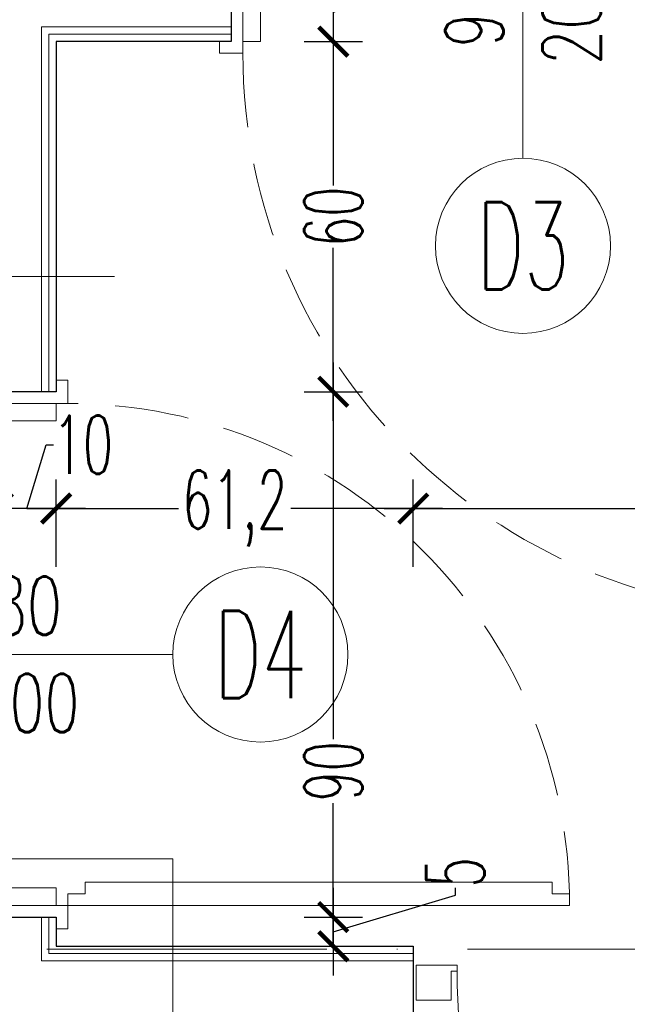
# Model space of a CAD drawing. Header units: millimetres. Extents: x -2074 to 12588, y -3630 to 101167.
# Tile 135 of 256: x 2801 to 2905, y 1347 to 1516. Entities that reach past the tile are written whole.
import ezdxf
from ezdxf.enums import TextEntityAlignment as Align

# ---------------------------------------------------------------- set-up
doc = ezdxf.new("R2010")
doc.units = ezdxf.units.MM
doc.linetypes.add('ACAD_ISO10W100', pattern=[18, 12, -3, 0, -3])
doc.linetypes.add('DASHED', pattern=[19.05, 12.7, -6.35])
for name, color, linetype, lineweight in [('SelinAr_BUD_drzwi okna', 7, 'Continuous', 18), ('SelinAr_BUD_drzwi okna znaczniki', 7, 'Continuous', 18), ('SelinAr_BUD_opisy ścian', 7, 'Continuous', 20), ('SelinAr_BUD_osie', 8, 'ACAD_ISO10W100', 18), ('SelinAr_BUD_wymiary', 7, 'Continuous', 18), ('SelinAr_BUD_ściany', 7, 'Continuous', 25), ('SelinAr_BUD_ściany struktura', 8, 'Continuous', 9)]:
    doc.layers.add(name, color=color, linetype=linetype, lineweight=lineweight)
doc.styles.add('JACEK_07', font='SIMPLEX.SHX', dxfattribs={"width": 0.7})
doc.styles.add('style1', font='romans.shx', dxfattribs={"width": 0.6})
doc.dimstyles.new('ISO-25 Ania', dxfattribs={"dimtxt": 10, "dimasz": 5, "dimexe": 5, "dimexo": 0.625, "dimtad": 0, "dimrnd": 0.01, "dimtxsty": 'style1', "dimblk": 'ARCHTICK', "dimcen": 5, "dimdle": 5, "dimadec": 0, "dimazin": 0, "dimtfac": 1, "dimtmove": 0, "dimatfit": 3, "dimldrblk": 'ARCHTICK', "dimfxl": 0, "dimarcsym": 0})

# ---------------------------------------------------------------- blocks, each defined once
blk = doc.blocks.new('rtreter')
at = {"layer": 'SelinAr_BUD_drzwi okna znaczniki', "ltscale": 0.2}
blk.add_circle((8567.71, 110402.64), 15, dxfattribs=at)
at = {"layer": 'SelinAr_BUD_drzwi okna znaczniki', "ltscale": 0.2, "style": 'style1', "width": 0.6}
blk.add_text('D3', height=15, dxfattribs=at).set_placement((8567.71, 110402.64), align=Align.MIDDLE_CENTER)
blk = doc.blocks.new('sdfsdfsdf')
at = {"layer": 'SelinAr_BUD_drzwi okna znaczniki', "ltscale": 0.2}
blk.add_circle((8447.21, 110492.14), 15, dxfattribs=at)
at = {"layer": 'SelinAr_BUD_drzwi okna znaczniki', "ltscale": 0.2, "style": 'style1', "width": 0.6}
blk.add_text('D4', height=15, dxfattribs=at).set_placement((8447.21, 110492.14), align=Align.MIDDLE_CENTER)
blk = doc.blocks.new('*U319')
for points in [[(-2, 5), (0, 5), (0, -5), (-2, -5), (-2, -7), (2, -7), (2, -5), (2, 7), (-2, 7), (-2, 5)], [(102, 5), (100, 5), (100, -5), (102, -5), (102, -7), (98, -7), (98, -5), (98, 7), (102, 7), (102, 5)], [(2, -5), (5, -5), (5, 5), (2, 5)], [(98, -5), (95, -5), (95, 5), (98, 5)]]:
    blk.add_lwpolyline(points)
blk.add_lwpolyline([(96, -7), (96, -10), (94, -10), (94, -100), (96, -100), (96, -103), (98, -103), (98, -7)], close=True)
at = {"linetype": 'DASHED'}
blk.add_arc((98, -7), 96, 180, 270, dxfattribs=at)
at = {"layer": 'SelinAr_BUD_drzwi okna znaczniki'}
blk.add_lwpolyline([(50, 25), (50, -25)], dxfattribs=at)
at = {"layer": 'SelinAr_BUD_drzwi okna znaczniki', "insert": (50, 0), "char_height": 10, "width": 10, "attachment_point": 5, "rotation": 90, "style": 'JACEK_07'}
blk.add_mtext('90\\P200', dxfattribs=at)
blk = doc.blocks.new('*U399')
blk.add_lwpolyline([(86, 7), (86, 10), (84, 10), (84, 90), (86, 90), (86, 93), (88, 93), (88, 7)], close=True)
for points in [[(-2, -5), (0, -5), (0, 5), (-2, 5), (-2, 7), (2, 7), (2, 5), (2, -7), (-2, -7), (-2, -5)], [(92, -5), (90, -5), (90, 5), (92, 5), (92, 7), (88, 7), (88, 5), (88, -7), (92, -7), (92, -5)], [(2, 5), (5, 5), (5, -5), (2, -5)], [(88, 5), (85, 5), (85, -5), (88, -5)]]:
    blk.add_lwpolyline(points)
at = {"linetype": 'DASHED'}
blk.add_arc((88, 7), 86, 90, 180, dxfattribs=at)
at = {"layer": 'SelinAr_BUD_drzwi okna znaczniki'}
blk.add_lwpolyline([(45, 25), (45, -25)], dxfattribs=at)
at = {"layer": 'SelinAr_BUD_drzwi okna znaczniki', "insert": (45, 0), "char_height": 10, "width": 10, "attachment_point": 5, "rotation": 90, "style": 'JACEK_07'}
blk.add_mtext('80\\P200', dxfattribs=at)
blk = doc.blocks.new('*U324')
for p, q in [((0.5, 3), (0.5, -3)), ((7.5, 3), (0.5, 3)), ((6.5, -3), (6.5, 2)), ((6.5, 2), (7.5, 2)), ((7.5, 2), (7.5, 3)), ((103.5, 2), (103.5, 3)), ((103.5, 3), (110.5, 3)), ((103.5, 2), (104.5, 2)), ((104.5, 2), (104.5, -3)), ((110.5, 3), (110.5, -3)), ((102.5, -1), (102.5, -2)), ((103.5, -1), (102.5, -1)), ((103.5, -93), (103.5, -1)), ((0.5, -3), (6.5, -3)), ((102.5, -2), (97.5, -2)), ((97.5, -2), (97.5, -92)), ((110.5, -3), (104.5, -3)), ((102.5, -92), (97.5, -92)), ((102.5, -93), (102.5, -92)), ((103.5, -93), (102.5, -93))]:
    blk.add_line(p, q)
at = {"linetype": 'DASHED'}
blk.add_arc((102.5, 2), 95, 180, 270, dxfattribs=at)
for p in [(0, 3), (111, 3), (0, 0), (111, 0), (0, -3), (111, -3)]:
    blk.add_point(p)
at = {"layer": 'SelinAr_BUD_drzwi okna znaczniki'}
blk.add_line((55.5, -22.01), (55.5, 22.01), dxfattribs=at)
at = {"layer": 'SelinAr_BUD_drzwi okna znaczniki', "style": 'JACEK_07', "width": 0.7}
for s, p in [('200', (68.75, -8.88)), ('90', (52.09, -6.33))]:
    blk.add_text(s, height=10, rotation=90, dxfattribs=at).set_placement(p)
blk = doc.blocks.new('*U624')
at = {"ltscale": 4}
blk.add_line((-50, 0), (1785.4, 0), dxfattribs=at)
blk = doc.blocks.new('_ArchTick')
at = {"color": 0, "linetype": 'ByBlock', "const_width": 0.15}
blk.add_lwpolyline([(-0.5, -0.5), (0.5, 0.5)], dxfattribs=at)
blk = doc.blocks.new('*D746')
at = {"layer": 'Defpoints', "color": 0}
for p in [(2868.36, 1432.24), (2868.36, 1357.24), (2979.36, 1357.24)]:
    blk.add_point(p, dxfattribs=at)
at = {"layer": 'SelinAr_BUD_wymiary', "color": 0, "lineweight": -2}
for p, q in [((2868.36, 1422.24), (2868.36, 1437.24)), ((2979.36, 1422.24), (2979.36, 1437.24)), ((2863.36, 1432.24), (2916.8, 1432.24)), ((2984.36, 1432.24), (2930.91, 1432.24))]:
    blk.add_line(p, q, dxfattribs=at)
at = {"layer": 'SelinAr_BUD_wymiary', "color": 0, "lineweight": -2, "xscale": 5, "yscale": 5, "zscale": 5, "rotation": 180}
blk.add_blockref('_ArchTick', (2868.36, 1432.24), dxfattribs=at)
at = {"layer": 'SelinAr_BUD_wymiary', "color": 0, "lineweight": -2, "xscale": 5, "yscale": 5, "zscale": 5}
blk.add_blockref('_ArchTick', (2979.36, 1432.24), dxfattribs=at)
at = {"layer": 'SelinAr_BUD_wymiary', "color": 0, "insert": (2923.86, 1432.24), "char_height": 10, "attachment_point": 5, "style": 'style1'}
blk.add_mtext('111', dxfattribs=at)
blk = doc.blocks.new('*D747')
at = {"layer": 'Defpoints', "color": 0}
for p in [(2807.16, 1432.24), (2807.16, 1357.24), (2868.36, 1357.24)]:
    blk.add_point(p, dxfattribs=at)
at = {"layer": 'SelinAr_BUD_wymiary', "color": 0, "lineweight": -2}
for p, q in [((2807.16, 1422.24), (2807.16, 1437.24)), ((2868.36, 1422.24), (2868.36, 1437.24)), ((2802.16, 1432.24), (2828.13, 1432.24)), ((2873.36, 1432.24), (2847.38, 1432.24))]:
    blk.add_line(p, q, dxfattribs=at)
at = {"layer": 'SelinAr_BUD_wymiary', "color": 0, "lineweight": -2, "xscale": 5, "yscale": 5, "zscale": 5, "rotation": 180}
blk.add_blockref('_ArchTick', (2807.16, 1432.24), dxfattribs=at)
at = {"layer": 'SelinAr_BUD_wymiary', "color": 0, "lineweight": -2, "xscale": 5, "yscale": 5, "zscale": 5}
blk.add_blockref('_ArchTick', (2868.36, 1432.24), dxfattribs=at)
at = {"layer": 'SelinAr_BUD_wymiary', "color": 0, "insert": (2837.76, 1432.24), "char_height": 10, "attachment_point": 5, "style": 'style1'}
blk.add_mtext('61,2', dxfattribs=at)
blk = doc.blocks.new('*D748')
at = {"layer": 'Defpoints', "color": 0}
for p in [(2797.16, 1432.24), (2797.16, 1357.24), (2807.16, 1357.24)]:
    blk.add_point(p, dxfattribs=at)
at = {"layer": 'SelinAr_BUD_wymiary', "color": 0, "lineweight": -2}
for p, q in [((2802.16, 1432.24), (2805.44, 1443.18)), ((2805.44, 1443.18), (2806.69, 1443.18)), ((2797.16, 1422.24), (2797.16, 1437.24)), ((2807.16, 1422.24), (2807.16, 1437.24)), ((2812.16, 1432.24), (2792.16, 1432.24))]:
    blk.add_line(p, q, dxfattribs=at)
at = {"layer": 'SelinAr_BUD_wymiary', "color": 0, "lineweight": -2, "xscale": 5, "yscale": 5, "zscale": 5, "rotation": 180}
blk.add_blockref('_ArchTick', (2797.16, 1432.24), dxfattribs=at)
at = {"layer": 'SelinAr_BUD_wymiary', "color": 0, "lineweight": -2, "xscale": 5, "yscale": 5, "zscale": 5}
blk.add_blockref('_ArchTick', (2807.16, 1432.24), dxfattribs=at)
at = {"layer": 'SelinAr_BUD_wymiary', "color": 0, "insert": (2811.74, 1443.18), "char_height": 10, "attachment_point": 5, "style": 'style1'}
blk.add_mtext('10', dxfattribs=at)
blk = doc.blocks.new('*D749')
at = {"layer": 'Defpoints', "color": 0}
for p in [(2567.16, 1432.24), (2567.16, 1357.24), (2797.16, 1357.24)]:
    blk.add_point(p, dxfattribs=at)
at = {"layer": 'SelinAr_BUD_wymiary', "color": 0, "lineweight": -2}
for p, q in [((2567.16, 1422.24), (2567.16, 1437.24)), ((2797.16, 1422.24), (2797.16, 1437.24)), ((2562.16, 1432.24), (2673.82, 1432.24)), ((2802.16, 1432.24), (2690.5, 1432.24))]:
    blk.add_line(p, q, dxfattribs=at)
at = {"layer": 'SelinAr_BUD_wymiary', "color": 0, "lineweight": -2, "xscale": 5, "yscale": 5, "zscale": 5, "rotation": 180}
blk.add_blockref('_ArchTick', (2567.16, 1432.24), dxfattribs=at)
at = {"layer": 'SelinAr_BUD_wymiary', "color": 0, "lineweight": -2, "xscale": 5, "yscale": 5, "zscale": 5}
blk.add_blockref('_ArchTick', (2797.16, 1432.24), dxfattribs=at)
at = {"layer": 'SelinAr_BUD_wymiary', "color": 0, "insert": (2682.16, 1432.24), "char_height": 10, "attachment_point": 5, "style": 'style1'}
blk.add_mtext('230', dxfattribs=at)
blk = doc.blocks.new('*D807')
at = {"layer": 'Defpoints', "color": 0}
for p in [(2797.16, 1357.24), (2673.16, 1344.74), (2868.36, 1344.74)]:
    blk.add_point(p, dxfattribs=at)
at = {"layer": 'SelinAr_BUD_wymiary', "color": 0, "lineweight": -2}
for p, q in [((2673.16, 1362.24), (2673.16, 1339.74)), ((2683.16, 1357.24), (2668.16, 1357.24)), ((2661.27, 1354.56), (2661.27, 1355.81)), ((2673.16, 1350.99), (2661.27, 1354.56)), ((2683.16, 1344.74), (2668.16, 1344.74))]:
    blk.add_line(p, q, dxfattribs=at)
at = {"layer": 'SelinAr_BUD_wymiary', "color": 0, "lineweight": -2, "xscale": 5, "yscale": 5, "zscale": 5}
for p, rotation in [((2673.16, 1357.24), 90), ((2673.16, 1344.74), 270)]:
    blk.add_blockref('_ArchTick', p, dxfattribs=dict(at, rotation=rotation))
at = {"layer": 'SelinAr_BUD_wymiary', "color": 0, "insert": (2661.27, 1365.15), "char_height": 10, "attachment_point": 5, "rotation": 90, "style": 'style1'}
blk.add_mtext('12,5', dxfattribs=at)
blk = doc.blocks.new('*D1028')
at = {"layer": 'Defpoints', "color": 0}
for p in [(2827.16, 1522.24), (2807.16, 1512.24), (2854.66, 1512.24)]:
    blk.add_point(p, dxfattribs=at)
at = {"layer": 'SelinAr_BUD_wymiary', "color": 0, "lineweight": -2}
for p, q in [((2854.66, 1517.24), (2875.59, 1528.52)), ((2875.59, 1528.52), (2875.59, 1529.77)), ((2854.66, 1527.24), (2854.66, 1507.24)), ((2849.66, 1522.24), (2859.66, 1522.24)), ((2849.66, 1512.24), (2859.66, 1512.24))]:
    blk.add_line(p, q, dxfattribs=at)
at = {"layer": 'SelinAr_BUD_wymiary', "color": 0, "lineweight": -2, "xscale": 5, "yscale": 5, "zscale": 5}
for p, rotation in [((2854.66, 1522.24), 90), ((2854.66, 1512.24), 270)]:
    blk.add_blockref('_ArchTick', p, dxfattribs=dict(at, rotation=rotation))
at = {"layer": 'SelinAr_BUD_wymiary', "color": 0, "insert": (2875.59, 1534.83), "char_height": 10, "attachment_point": 5, "rotation": 90, "style": 'style1'}
blk.add_mtext('10', dxfattribs=at)
blk = doc.blocks.new('*D1029')
at = {"layer": 'Defpoints', "color": 0}
for p in [(2807.16, 1512.24), (2807.16, 1452.24), (2854.66, 1452.24)]:
    blk.add_point(p, dxfattribs=at)
at = {"layer": 'SelinAr_BUD_wymiary', "color": 0, "lineweight": -2}
for p, q in [((2854.66, 1517.24), (2854.66, 1487.58)), ((2849.66, 1512.24), (2859.66, 1512.24)), ((2854.66, 1447.24), (2854.66, 1476.9)), ((2849.66, 1452.24), (2859.66, 1452.24))]:
    blk.add_line(p, q, dxfattribs=at)
at = {"layer": 'SelinAr_BUD_wymiary', "color": 0, "lineweight": -2, "xscale": 5, "yscale": 5, "zscale": 5}
for p, rotation in [((2854.66, 1512.24), 90), ((2854.66, 1452.24), 270)]:
    blk.add_blockref('_ArchTick', p, dxfattribs=dict(at, rotation=rotation))
at = {"layer": 'SelinAr_BUD_wymiary', "color": 0, "insert": (2854.66, 1482.24), "char_height": 10, "attachment_point": 5, "rotation": 90, "style": 'style1'}
blk.add_mtext('60', dxfattribs=at)
blk = doc.blocks.new('*D1030')
at = {"layer": 'Defpoints', "color": 0}
for p in [(2807.16, 1452.24), (2807.16, 1362.24), (2854.66, 1362.24)]:
    blk.add_point(p, dxfattribs=at)
at = {"layer": 'SelinAr_BUD_wymiary', "color": 0, "lineweight": -2}
for p, q in [((2854.66, 1457.24), (2854.66, 1392.72)), ((2849.66, 1452.24), (2859.66, 1452.24)), ((2854.66, 1357.24), (2854.66, 1381.76)), ((2849.66, 1362.24), (2859.66, 1362.24))]:
    blk.add_line(p, q, dxfattribs=at)
at = {"layer": 'SelinAr_BUD_wymiary', "color": 0, "lineweight": -2, "xscale": 5, "yscale": 5, "zscale": 5}
for p, rotation in [((2854.66, 1452.24), 90), ((2854.66, 1362.24), 270)]:
    blk.add_blockref('_ArchTick', p, dxfattribs=dict(at, rotation=rotation))
at = {"layer": 'SelinAr_BUD_wymiary', "color": 0, "insert": (2854.66, 1387.24), "char_height": 10, "attachment_point": 5, "rotation": 90, "style": 'style1'}
blk.add_mtext('90', dxfattribs=at)
blk = doc.blocks.new('*D1031')
at = {"layer": 'Defpoints', "color": 0}
for p in [(2807.16, 1362.24), (2807.16, 1357.24), (2854.66, 1357.24)]:
    blk.add_point(p, dxfattribs=at)
at = {"layer": 'SelinAr_BUD_wymiary', "color": 0, "lineweight": -2}
for p, q in [((2854.66, 1367.24), (2854.66, 1352.24)), ((2875.59, 1366.02), (2875.59, 1367.27)), ((2854.66, 1359.74), (2875.59, 1366.02)), ((2849.66, 1362.24), (2859.66, 1362.24)), ((2849.66, 1357.24), (2859.66, 1357.24))]:
    blk.add_line(p, q, dxfattribs=at)
at = {"layer": 'SelinAr_BUD_wymiary', "color": 0, "lineweight": -2, "xscale": 5, "yscale": 5, "zscale": 5}
for p, rotation in [((2854.66, 1362.24), 90), ((2854.66, 1357.24), 270)]:
    blk.add_blockref('_ArchTick', p, dxfattribs=dict(at, rotation=rotation))
at = {"layer": 'SelinAr_BUD_wymiary', "color": 0, "insert": (2875.59, 1369.9), "char_height": 10, "attachment_point": 5, "rotation": 90, "style": 'style1'}
blk.add_mtext('5', dxfattribs=at)

msp = doc.modelspace()

# ---------------------------------------------------------------- linework, layer by layer
at = {"layer": 'SelinAr_BUD_opisy ścian'}
for points in [[(2762.157, 1471.99), (2797.157, 1471.99), (2807.157, 1471.99), (2817.157, 1471.99)], [(2767.157, 1372.241), (2827.157, 1372.241), (2827.157, 1357.241), (2827.157, 1344.741), (2827.157, 1334.741)]]:
    msp.add_lwpolyline(points, dxfattribs=at)
at = {"layer": 'SelinAr_BUD_ściany'}
msp.add_lwpolyline([(3039.657, 1750.241), (2827.157, 1750.241), (2827.157, 1522.241), (2837.157, 1522.241), (2837.157, 1512.241), (2807.157, 1512.241), (2807.157, 1452.241), (2797.157, 1452.241), (2797.157, 1509.741), (2567.157, 1509.741), (2567.157, 1357.241), (2797.157, 1357.241), (2797.157, 1362.241), (2807.157, 1362.241), (2807.157, 1357.241), (2868.357, 1357.241), (2868.357, 1344.741), (2103.157, 1344.741)], dxfattribs=at)
at = {"layer": 'SelinAr_BUD_ściany struktura'}
for points in [[(2837.157, 1514.741), (2804.657, 1514.741), (2804.657, 1452.241)], [(2837.157, 1513.491), (2805.907, 1513.491), (2805.907, 1452.241)], [(2804.657, 1362.241), (2804.657, 1354.741), (2868.357, 1354.741)], [(2805.907, 1362.241), (2805.907, 1355.991), (2868.357, 1355.991)]]:
    msp.add_lwpolyline(points, dxfattribs=at)

# ---------------------------------------------------------------- block references
at = {"layer": 'SelinAr_BUD_drzwi okna', "linetype": 'Continuous', "lineweight": 18}
msp.add_blockref('*U319', (2837.157, 1517.241), dxfattribs=at)
at = {"layer": 'SelinAr_BUD_drzwi okna', "linetype": 'Continuous', "lineweight": 18, "rotation": 270}
msp.add_blockref('*U399', (2802.157, 1452.241), dxfattribs=at)
at = {"layer": 'SelinAr_BUD_drzwi okna'}
msp.add_blockref('*U324', (2868.357, 1350.991), dxfattribs=at)
at = {"layer": 'SelinAr_BUD_drzwi okna znaczniki'}
for name, p in [('rtreter', (-5680.549, -108925.399)), ('sdfsdfsdf', (-5605.049, -109084.899))]:
    msp.add_blockref(name, p, dxfattribs=at)
at = {"layer": 'SelinAr_BUD_osie'}
msp.add_blockref('*U624', (1701.955, 1356.741), dxfattribs=at)

# ---------------------------------------------------------------- dimensions: what is measured, and where the dimension line sits
at = {"layer": 'SelinAr_BUD_wymiary'}
for base, p1, p2, picture, middle in [((2854.657, 1512.241), (2827.157, 1522.241), (2807.157, 1512.241), '*D1028', (2875.594, 1530.397)), ((2854.657, 1362.241), (2807.157, 1452.241), (2807.157, 1362.241), '*D1030', (2854.657, 1387.241))]:
    dim = msp.add_linear_dim(base=base, p1=p1, p2=p2, angle=90, dimstyle='ISO-25 Ania', override={"dimtmove": 1, "dimarcsym": 2}, dxfattribs=at)
    dim.commit()
    dim.dimension.update_dxf_attribs({"geometry": picture, "text_midpoint": middle, "dimtype": 160})
for base, p1, p2, override, picture, middle in [((2854.657, 1452.241), (2807.157, 1512.241), (2807.157, 1452.241), {"dimtmove": 1, "dimarcsym": 2}, '*D1029', (2854.657, 1482.241)), ((2673.157, 1344.741), (2797.157, 1357.241), (2868.357, 1344.741), {"dimtmove": 1, "dimfxl": 10, "dimarcsym": 2}, '*D807', (2661.267, 1356.433)), ((2854.657, 1357.241), (2807.157, 1362.241), (2807.157, 1357.241), {"dimtmove": 1, "dimarcsym": 2}, '*D1031', (2875.594, 1367.897))]:
    dim = msp.add_linear_dim(base=base, p1=p1, p2=p2, angle=90, dimstyle='ISO-25 Ania', override=override, dxfattribs=at)
    dim.commit()
    dim.dimension.update_dxf_attribs({"geometry": picture, "text_midpoint": middle})
for base, p1, p2, picture, middle in [((2797.157, 1432.241), (2807.157, 1357.241), (2797.157, 1357.241), '*D748', (2807.313, 1443.179)), ((2567.157, 1432.241), (2797.157, 1357.241), (2567.157, 1357.241), '*D749', (2682.157, 1432.241)), ((2807.157, 1432.241), (2868.357, 1357.241), (2807.157, 1357.241), '*D747', (2837.757, 1432.241)), ((2868.357, 1432.241), (2979.357, 1357.241), (2868.357, 1357.241), '*D746', (2923.857, 1432.241))]:
    dim = msp.add_linear_dim(base=base, p1=p1, p2=p2, dimstyle='ISO-25 Ania', override={"dimtmove": 1, "dimfxl": 10, "dimarcsym": 2}, dxfattribs=at)
    dim.commit()
    dim.dimension.update_dxf_attribs({"geometry": picture, "text_midpoint": middle})

doc.saveas('drawing.dxf')
